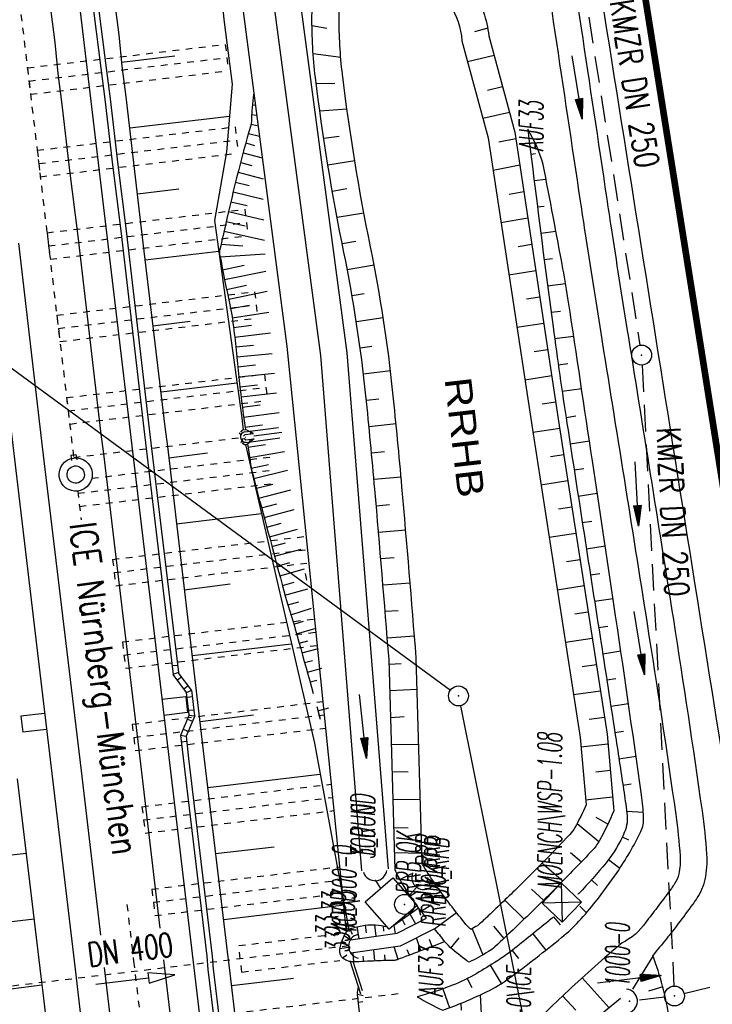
# Model space of a CAD drawing. Extents: x 447693 to 448165, y 439527 to 440695.
# Tile 43 of 88: x 447903 to 447955, y 439860 to 439934. Entities that reach past the tile are written whole.
import ezdxf
from ezdxf.enums import TextEntityAlignment as Align

# ---------------------------------------------------------------- set-up
doc = ezdxf.new("R2010")
doc.units = 0
doc.header["$LTSCALE"] = 2
doc.header["$MEASUREMENT"] = 0
for name, pattern in [('ACAD_ISO03W100', [0.5, 0.25, -0.25]), ('ACAD_ISO05W100', [0.5, 0.25, -0.25]), ('ACAD_ISO10W100W', [0.5, 0.25, -0.25]), ('AUSGEZOGEN', [0]), ('GESTRICH-X2', [1.5, 1, -0.5]), ('PUNKTX2', [0.5, 0.25, -0.25]), ('STRICHLINIEX2', [0.5, 0.25, -0.25])]:
    doc.linetypes.add(name, pattern=pattern)
doc.layers.get('0').update_dxf_attribs({"linetype": 'AUSGEZOGEN'})
for name, color, linetype in [('209-GRENZL-BAB', 7, 'AUSGEZOGEN'), ('209-GRENZP-BAB', 7, 'AUSGEZOGEN'), ('ANMERKUNG', 7, 'CONTINUOUS'), ('BOESCHG', 250, 'AUSGEZOGEN'), ('BW-SCHRIFT', 250, 'AUSGEZOGEN'), ('DB-Bahnachse', 7, 'CONTINUOUS'), ('DB-Durchlässe', 15, 'CONTINUOUS'), ('DB-Gleisachse', 7, 'CONTINUOUS'), ('DB-GRABEN', 15, 'AUSGEZOGEN'), ('DB-HZV-Stützscheiben', 15, 'CONTINUOUS'), ('DB-Ingenieurbauwerke', 15, 'CONTINUOUS'), ('DB-Kabelanlagen', 15, 'CONTINUOUS'), ('DB-Regenrückhaltebecken_605', 15, 'CONTINUOUS'), ('DB-Wege', 15, 'CONTINUOUS'), ('DURCHL', 200, 'GESTRICH-X2'), ('FBRTOP', 250, 'AUSGEZOGEN'), ('GEBAEUDE', 7, 'AUSGEZOGEN'), ('GRABEN', 250, 'AUSGEZOGEN'), ('KANAL', 7, 'GESTRICH-X2'), ('MULDE', 250, 'AUSGEZOGEN'), ('PFEIL', 7, 'CONTINUOUS'), ('PFEILTOP', 200, 'AUSGEZOGEN'), ('SCHRIFT', 7, 'AUSGEZOGEN'), ('SCHSYMBOL', 200, 'AUSGEZOGEN'), ('TEXTO', 4, 'CONTINUOUS')]:
    doc.layers.add(name, color=color, linetype=linetype)
doc.styles.add('ROMANS', font='romans.shx', dxfattribs={"width": 0.8})
doc.styles.add('UNIR-H', font='unir_h.shx', dxfattribs={"width": 0.8})

# ---------------------------------------------------------------- blocks, each defined once
blk = doc.blocks.new('DL')
at = {"color": 0}
blk.add_arc((-0.311, 0.025), 0.91, 282.5363, 77.4637, dxfattribs=at)
blk.add_point((0.597, 0.003), dxfattribs=at)
blk = doc.blocks.new('SCHA-Q')
for p, q in [((-1.5, 1.5), (1.5, -1.5)), ((-1.5, -1.5), (1.5, 1.5)), ((1.5, 1.5), (-1.5, 1.5)), ((-1.5, 1.5), (-1.5, -1.5)), ((1.5, -1.5), (1.5, 1.5)), ((-1.5, -1.5), (1.5, -1.5))]:
    blk.add_line(p, q)
blk.add_point((0, 0))
blk = doc.blocks.new('GST')
at = {"color": 0}
blk.add_circle((0, 0), 0.75, dxfattribs=at)
blk.add_point((0, 0), dxfattribs=at)
blk = doc.blocks.new('10')
blk.add_blockref('GST', (0, 0))
blk = doc.blocks.new('40')
at = {"color": 0}
blk.add_arc((0.025, 0.311), 0.91, 192.5363, 347.4637, dxfattribs=at)
blk.add_point((0, 0), dxfattribs=at)
blk = doc.blocks.new('PFEIL2')
at = {"color": 0}
for p, q in [((0.88, 0.002), (-2.401, -0.012)), ((0.881, -0.271), (0.879, 0.276)), ((0.879, 0.276), (2.429, 0.009)), ((0.911, 0.27), (0.879, 0.265)), ((0.965, 0.261), (0.879, 0.246)), ((1.019, 0.252), (0.879, 0.228)), ((1.073, 0.242), (0.879, 0.209)), ((1.127, 0.233), (0.879, 0.191)), ((1.181, 0.224), (0.879, 0.172)), ((1.235, 0.214), (0.879, 0.154)), ((1.289, 0.205), (0.879, 0.135)), ((1.343, 0.196), (0.879, 0.117)), ((1.397, 0.187), (0.879, 0.098)), ((1.451, 0.177), (0.879, 0.08)), ((1.505, 0.168), (0.879, 0.061)), ((1.559, 0.159), (0.88, 0.043)), ((1.613, 0.149), (0.88, 0.024)), ((1.668, 0.14), (0.88, 0.006)), ((1.722, 0.131), (0.88, -0.013)), ((1.776, 0.121), (0.88, -0.031)), ((1.83, 0.112), (0.88, -0.05)), ((1.884, 0.103), (0.88, -0.068)), ((1.938, 0.094), (0.88, -0.087)), ((1.992, 0.084), (0.88, -0.105)), ((2.046, 0.075), (0.88, -0.124)), ((2.1, 0.066), (0.88, -0.142)), ((2.154, 0.056), (0.88, -0.161)), ((2.208, 0.047), (0.88, -0.179)), ((2.262, 0.038), (0.881, -0.198)), ((2.316, 0.029), (0.881, -0.216)), ((2.37, 0.019), (0.881, -0.235)), ((2.424, 0.01), (0.881, -0.253)), ((2.429, 0.009), (0.881, -0.271))]:
    blk.add_line(p, q, dxfattribs=at)

msp = doc.modelspace()

# ---------------------------------------------------------------- linework, layer by layer
at = {"layer": '209-GRENZL-BAB', "flags": 128}
for points in [[(447878.255, 439925.257), (447935.386, 439883.383)], [(447936.138, 439882.205), (447941.292, 439856.605)]]:
    msp.add_lwpolyline(points, dxfattribs=at)
at = {"layer": 'BOESCHG'}
for p, q in [((447924.957, 439933.407), (447926.065, 439933.219)), ((447938.188, 439933.216), (447937.206, 439932.931)), ((447927.122, 439930.997), (447925.046, 439931.285)), ((447936.672, 439930.706), (447938.667, 439931.175)), ((447926.682, 439929.046), (447925.277, 439929.018)), ((447938.17, 439928.558), (447939.306, 439928.811)), ((447927.594, 439927.108), (447925.546, 439926.96)), ((447937.827, 439926.433), (447939.828, 439926.878)), ((447927.002, 439925.062), (447925.841, 439924.907)), ((447939.021, 439924.65), (447940.302, 439924.918)), ((447941.437, 439923.727), (447941.438, 439923.727)), ((447941.439, 439923.721), (447941.779, 439923.77)), ((447928.178, 439923.22), (447926.154, 439922.908)), ((447938.593, 439922.529), (447940.605, 439922.921)), ((447941.685, 439921.742), (447942.577, 439921.854)), ((447927.593, 439921.106), (447926.488, 439920.929)), ((447939.802, 439920.727), (447940.907, 439920.928)), ((447928.867, 439919.291), (447926.846, 439918.953)), ((447941.935, 439919.758), (447942.446, 439919.822)), ((447939.19, 439918.595), (447941.209, 439918.936)), ((447942.188, 439917.774), (447943.329, 439917.92)), ((447928.249, 439917.16), (447927.227, 439916.988)), ((447940.488, 439916.786), (447941.511, 439916.949)), ((447942.444, 439915.79), (447943.071, 439915.871)), ((447929.639, 439915.361), (447927.617, 439915.03)), ((447939.788, 439914.656), (447941.812, 439914.966)), ((447942.703, 439913.807), (447944.053, 439913.984)), ((447928.891, 439913.212), (447927.975, 439913.072)), ((447941.1, 439912.833), (447942.112, 439912.987)), ((447942.964, 439911.824), (447943.664, 439911.917)), ((447930.324, 439911.402), (447928.298, 439911.103)), ((447940.388, 439910.702), (447942.413, 439911.01)), ((447943.229, 439909.842), (447944.662, 439910.037)), ((447929.471, 439909.254), (447928.585, 439909.133)), ((447941.7, 439908.879), (447942.713, 439909.033)), ((447930.869, 439907.42), (447928.838, 439907.154)), ((447943.504, 439907.861), (447944.231, 439907.964)), ((447940.988, 439906.747), (447943.013, 439907.056)), ((447943.791, 439905.881), (447945.255, 439906.098)), ((447929.981, 439905.287), (447929.054, 439905.177)), ((447942.303, 439904.924), (447943.313, 439905.079)), ((447944.089, 439903.904), (447944.82, 439904.016)), ((447931.29, 439903.416), (447929.253, 439903.197)), ((447941.589, 439902.791), (447943.613, 439903.102)), ((447944.395, 439901.927), (447945.849, 439902.153)), ((447930.417, 439901.311), (447929.444, 439901.211)), ((447942.91, 439900.971), (447943.92, 439901.126)), ((447944.702, 439899.951), (447945.424, 439900.063)), ((447931.665, 439899.419), (447929.626, 439899.228)), ((447942.202, 439898.838), (447944.226, 439899.15)), ((447945.008, 439897.975), (447946.443, 439898.197)), ((447930.795, 439897.329), (447929.8, 439897.239)), ((447943.52, 439897.018), (447944.533, 439897.174)), ((447945.315, 439895.998), (447946.027, 439896.109)), ((447932.013, 439895.425), (447929.972, 439895.252)), ((447942.815, 439894.884), (447944.839, 439895.198)), ((447945.622, 439894.022), (447947.036, 439894.242)), ((447931.134, 439893.343), (447930.14, 439893.264)), ((447944.133, 439893.065), (447945.146, 439893.222)), ((447945.929, 439892.046), (447946.631, 439892.155)), ((447932.349, 439891.43), (447930.306, 439891.274)), ((447943.428, 439890.932), (447945.452, 439891.245)), ((447946.236, 439890.069), (447947.628, 439890.286)), ((447931.435, 439889.355), (447930.469, 439889.29)), ((447944.741, 439889.111), (447945.759, 439889.266)), ((447946.543, 439888.093), (447947.233, 439888.2)), ((447932.675, 439887.428), (447930.63, 439887.301)), ((447944.039, 439886.991), (447946.067, 439887.28)), ((447946.851, 439886.117), (447948.215, 439886.329)), ((447931.681, 439885.362), (447930.769, 439885.316)), ((447945.315, 439885.153), (447946.373, 439885.303)), ((447947.157, 439884.141), (447947.831, 439884.245)), ((447932.873, 439883.418), (447930.827, 439883.318)), ((447944.651, 439883.044), (447946.681, 439883.32)), ((447947.463, 439882.164), (447948.791, 439882.37)), ((447931.892, 439881.368), (447930.886, 439881.304)), ((447945.842, 439881.188), (447946.989, 439881.336)), ((447947.769, 439880.188), (447948.422, 439880.288)), ((447932.994, 439879.282), (447930.945, 439879.27)), ((447945.215, 439879.096), (447947.249, 439879.345)), ((447948.072, 439878.211), (447949.358, 439878.406)), ((447932.206, 439877.207), (447931.005, 439877.215)), ((447946.331, 439877.218), (447947.425, 439877.345)), ((447948.371, 439876.233), (447949.004, 439876.328)), ((447945.565, 439875.115), (447947.6, 439875.352)), ((447933.115, 439875.116), (447931.066, 439875.133)), ((447948.658, 439874.254), (447949.906, 439874.189)), ((447944.924, 439873.34), (447946.565, 439871.979)), ((447947.246, 439873.296), (447946.347, 439873.788)), ((447932.212, 439872.984), (447931.128, 439873.017)), ((447948.322, 439872.321), (447948.8, 439872.095)), ((447931.182, 439871.163), (447933.233, 439871.095)), ((447944.432, 439871.147), (447945.253, 439870.46)), ((447942.287, 439870.346), (447943.842, 439869.009)), ((447947.288, 439870.614), (447948.143, 439869.966)), ((447931.577, 439869.129), (447932.464, 439869.574)), ((447933.775, 439868.788), (447934.091, 439868.987)), ((447945.999, 439869.085), (447946.463, 439868.666)), ((447932.359, 439867.893), (447932.914, 439868.243)), ((447941.483, 439868.4), (447942.404, 439867.565)), ((447933.176, 439866.739), (447933.938, 439867.202)), ((447939.475, 439867.571), (447940.934, 439866.134)), ((447932.328, 439866.533), (447932.742, 439865.775)), ((447932.985, 439866.999), (447933.121, 439866.429)), ((447934.194, 439865.406), (447935.841, 439866.625)), ((447945.131, 439867.11), (447945.623, 439866.605)), ((447931.74, 439866.116), (447931.944, 439865.719)), ((447943.133, 439866.299), (447943.645, 439865.698)), ((447927.819, 439865.4), (447927.981, 439865.017)), ((447928.337, 439865.558), (447928.492, 439864.671)), ((447928.97, 439865.677), (447929.043, 439865.113)), ((447929.677, 439865.708), (447929.774, 439864.853)), ((447930.307, 439865.624), (447930.345, 439865.242)), ((447931.113, 439865.663), (447931.212, 439865.058)), ((447937.008, 439865.406), (447937.826, 439863.445)), ((447938.617, 439865.614), (447939.415, 439864.691)), ((447941.588, 439865.029), (447942.576, 439863.806)), ((447927.201, 439864.445), (447927.474, 439864.368)), ((447927.391, 439864.9), (447927.852, 439864.581)), ((447933.155, 439863.756), (447932.825, 439864.722)), ((447934.02, 439864.082), (447933.798, 439864.596)), ((447935.424, 439863.962), (447936.035, 439864.733)), ((447927.065, 439863.921), (447927.717, 439864.016)), ((447928.106, 439862.91), (447928.048, 439863.607)), ((447929.69, 439862.988), (447929.617, 439863.827)), ((447931.438, 439863.11), (447931.136, 439864.041)), ((447932.29, 439863.429), (447932.137, 439863.835)), ((447940.024, 439863.783), (447940.5, 439863.174)), ((447927.262, 439863.223), (447927.574, 439863.458)), ((447928.861, 439862.946), (447928.806, 439863.359)), ((447930.473, 439863.018), (447930.439, 439863.439)), ((447946.792, 439863.041), (447946.792, 439863.041)), ((447950.637, 439863.357), (447949.104, 439860.859)), ((447938.37, 439862.662), (447939.209, 439861.28)), ((447936.642, 439861.655), (447936.988, 439860.978)), ((447945.3, 439861.709), (447947.346, 439859.454)), ((447934.799, 439860.882), (447935.302, 439859.458)), ((447951.374, 439861.04), (447950.31, 439860.711)), ((447943.83, 439860.353), (447944.831, 439859.285))]:
    msp.add_line(p, q, dxfattribs=at)
at = {"layer": 'BOESCHG', "flags": 128}
for points in [[(447905.838, 440067.443), (447906.622, 440054.007), (447906.93, 440050.069), (447909.962, 440013.779), (447917.408, 439952.619), (447923.056, 439909.239), (447927.537, 439865.143)], [(447931.17, 439865.712), (447932.985, 439866.999)]]:
    msp.add_lwpolyline(points, dxfattribs=at)
at = {"layer": 'BOESCHG'}
for points in [[(447933.578, 439866.201, -0.004911), (447932.985, 439866.999, -0.018723), (447931.759, 439868.821, -0.035516), (447931.22, 439869.847), (447930.758, 439885.692, 0.002168), (447929.69, 439898.502, 0.003942), (447929.017, 439905.539, 0.024553), (447927.36, 439916.33, -0.02009), (447925.218, 439929.496, -0.032148), (447924.956, 439934.11, -0.058904), (447925.271, 439936.618, -0.193744), (447926.322, 439938.072, -0.099257), (447929.506, 439939.288, -0.092787), (447931.942, 439939.244, -0.073127), (447934.837, 439938.189, -0.131085), (447937.095, 439936.06, -0.111885), (447938.272, 439932.638)], [(447936.934, 439865.364, -0.001839), (447936.842, 439865.442, -0.045397), (447936.555, 439865.735, -0.006382), (447935.505, 439867.055, -0.007406), (447934.64, 439868.205, -0.018723), (447933.5, 439869.9, -0.020377), (447933.255, 439870.334), (447932.804, 439885.803, 0.002176), (447931.731, 439898.681, 0.003942), (447931.054, 439905.75, 0.024553), (447929.367, 439916.739, -0.02009), (447927.251, 439929.743, -0.032148), (447927.004, 439934.094, -0.058904), (447927.259, 439936.126, -0.193744), (447927.414, 439936.34, -0.099257), (447929.846, 439937.268, -0.092787), (447931.528, 439937.238, -0.073127), (447933.864, 439936.387, -0.131085), (447935.353, 439934.982, -0.117993), (447936.25, 439932.269)], [(447941.207, 439925.601, 0.002611), (447943.111, 439910.723, 0.005334), (447944.159, 439903.458, 0.000108), (447946.733, 439886.88, -0.000267), (447947.773, 439880.165, -0.001195), (447948.422, 439875.896, -0.002868), (447948.678, 439874.114, -0.13457), (447948.493, 439872.701, -0.070159), (447947.11, 439870.385, -0.025372), (447945.049, 439868.078, -0.000979), (447944.965, 439867.993, -0.00592)], [(447934.805, 439859.275, 0.026514), (447938.088, 439860.655, 0.046289), (447939.837, 439861.711, 0.012248), (447943.756, 439864.755, 0.034061), (447945.059, 439865.976, 0.021594), (447946.317, 439867.45, 0.015362), (447947.928, 439869.647, 0.038367), (447949.717, 439872.733, 0.12657), (447949.931, 439873.809, 0.020895), (447949.768, 439875.484, 0.002421), (447947.692, 439889.857, 0.000207), (447946.075, 439900.647, 0.000187), (447944.278, 439912.579, 0.008155), (447943.854, 439915.107, 0.002622), (447942.366, 439922.939)], [(447945.599, 439874.73, -0.021484), (447944.755, 439873.027, -0.063981), (447944.377, 439872.51, -0.004533), (447942.353, 439870.413, -0.005088), (447940.513, 439868.579, -0.003155), (447938.23, 439866.377, -0.009856), (447937.481, 439865.692, -0.045799), (447937.41, 439865.64, -0.007312), (447936.934, 439865.364)], [(447947.694, 439874.289, -0.025349), (447946.61, 439872.059, -0.064936), (447946.036, 439871.276, -0.003582), (447943.658, 439868.821, -0.005078), (447941.95, 439867.119, -0.003165), (447940.299, 439865.527, -0.003369), (447938.728, 439864.051, -0.052302), (447938.25, 439863.693, -0.018698), (447936.789, 439862.892)], [(447927.581, 439863.01, -0.069702), (447927.306, 439863.183, -0.243449), (447927.05, 439863.795, -0.025671), (447927.074, 439863.976, -0.020219), (447927.126, 439864.202, -0.051736), (447927.413, 439864.946, -0.089097), (447927.695, 439865.316, -0.117335), (447927.951, 439865.459, -0.032657), (447928.97, 439865.677, -0.055889), (447929.747, 439865.703, -0.049185), (447930.617, 439865.548)], [(447943.138, 439866.302, -0.004039), (447942.757, 439865.983, -0.00592), (447940.059, 439863.81, -0.018051), (447939.141, 439863.14, -0.011432), (447938.868, 439862.964, -0.002113), (447937.362, 439862.053, -0.041617), (447935.532, 439861.154, -0.030511), (447932.887, 439860.299)], [(447936.789, 439862.892, -0.021955), (447935.516, 439863.881, -0.045397), (447934.969, 439864.439, -0.004544), (447934.194, 439865.406, -0.002495)], [(447934.969, 439864.439, 0.000223), (447933.493, 439863.883, 0.000274), (447932.29, 439863.429, 0.000518), (447931.361, 439863.076, -0.007863), (447931.299, 439863.054, -0.079812), (447931.176, 439863.032, 0.007316), (447929.818, 439862.994, 0.003288), (447928.898, 439862.948, -0.003817), (447928.106, 439862.91, -0.115508), (447927.581, 439863.01, -0.243449)], [(447948.304, 439864.35, 0.01044), (447944.254, 439860.747, 0.011285), (447940.655, 439857.254, 0.001059), (447939.477, 439856.053, 0.008065), (447939.325, 439855.892, 0.127775), (447938.884, 439855.06, 0.097741), (447938.838, 439853.839, 0.086997), (447939.079, 439853.136, 0.066777), (447939.653, 439852.361, 0.087018), (447940.733, 439851.579, 0.152862), (447941.496, 439851.464, 0.047269), (447941.722, 439851.521, 0.006854), (447943.228, 439852.082, 0.046454), (447947.102, 439854.016, 0.044173), (447950.743, 439856.75)]]:
    msp.add_lwpolyline(points, format="xyb", dxfattribs=at)
for points in [[(447938.272, 439932.638), (447940.23, 439925.389), (447943.582, 439903.306), (447947.186, 439880.063), (447947.694, 439874.289)], [(447936.25, 439932.269), (447938.223, 439924.967), (447941.557, 439902.995), (447945.152, 439879.816), (447945.599, 439874.73)]]:
    msp.add_lwpolyline(points, dxfattribs=at)
for centre, radius, start, end in [((447932.594, 439920.269), 10.13, 15.2837, 31.761), ((447928.906, 439855.169), 23.222, 8.8081, 20.76114), ((447942.13, 439875.303), 17.623, 238.36598, 245.43944)]:
    msp.add_arc(centre, radius, start, end, dxfattribs=at)
msp.add_point((447934.582, 439864.922), dxfattribs=at)
at = {"layer": 'DB-Bahnachse', "linetype": 'ACAD_ISO10W100W'}
for p, q in [((447902.099, 439942.185), (447907.018, 439900.849)), ((447907.313, 439898.367), (447907.57, 439896.204)), ((447911.018, 439867.226), (447911.525, 439862.972)), ((447911.525, 439862.972), (447913.458, 439846.725))]:
    msp.add_line(p, q, dxfattribs=at)
at = {"layer": 'DB-Bahnachse', "linetype": 'Continuous'}
for major_axis, start_param, end_param in [((1.239, 0.168), -1.570437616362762, 4.712747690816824), ((0.46, 0.46), 4.061899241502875, 10.34508454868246)]:
    msp.add_ellipse((447907.165, 439899.608), major_axis=major_axis, ratio=1, start_param=start_param, end_param=end_param, dxfattribs=at)
at = {"layer": 'DB-Durchlässe', "linetype": 'STRICHLINIEX2'}
msp.add_line((447927.716, 439864.12), (447899.538, 439860.753), dxfattribs=at)
at = {"layer": 'DB-Durchlässe', "linetype": 'Continuous'}
for p, q in [((447912.596, 439862.106), (447912.642, 439861.709)), ((447914.629, 439861.943), (447912.596, 439862.106)), ((447908.67, 439861.24), (447912.642, 439861.709)), ((447912.642, 439861.709), (447912.689, 439861.312)), ((447912.689, 439861.312), (447914.629, 439861.943))]:
    msp.add_line(p, q, dxfattribs=at)
at = {"layer": 'DB-Gleisachse', "linetype": 'Continuous'}
for p, q in [((447905.291, 439934.475), (447905.585, 439932.143)), ((447905.585, 439932.143), (447905.83, 439929.805)), ((447905.83, 439929.805), (447906.124, 439927.474)), ((447906.124, 439927.474), (447906.701, 439922.507)), ((447906.701, 439922.507), (447907.328, 439917.546)), ((447902.857, 439917.032), (447904.588, 439902.132)), ((447907.328, 439917.546), (447909.059, 439902.646)), ((447904.588, 439902.132), (447904.776, 439900.643)), ((447909.059, 439902.646), (447909.247, 439901.158)), ((447904.776, 439900.643), (447907.572, 439877.31)), ((447909.247, 439901.158), (447912.043, 439877.824)), ((447912.043, 439877.824), (447913.499, 439865.458)), ((447907.572, 439877.31), (447909.031, 439864.922)), ((447913.78, 439863.073), (447914.82, 439854.236)), ((447909.316, 439862.502), (447910.35, 439853.722))]:
    msp.add_line(p, q, dxfattribs=at)
at = {"layer": 'DB-GRABEN', "linetype": 'Continuous'}
for p, q in [((447918.101, 439935.992), (447918.346, 439933.654)), ((447910.109, 439935.033), (447910.403, 439932.701)), ((447918.346, 439933.654), (447918.641, 439931.323)), ((447910.403, 439932.701), (447910.648, 439930.363)), ((447910.61, 439930.661), (447914.635, 439931.119)), ((447918.641, 439931.323), (447918.935, 439928.991)), ((447910.648, 439930.363), (447910.942, 439928.032)), ((447918.935, 439928.991), (447918.52, 439923.899)), ((447910.942, 439928.032), (447911.519, 439923.065)), ((447911.237, 439925.7), (447918.734, 439926.597)), ((447918.52, 439923.899), (447917.609, 439918.744)), ((447911.519, 439923.065), (447912.096, 439918.098)), ((447911.814, 439920.734), (447914.939, 439921.128)), ((447917.609, 439918.744), (447919.687, 439903.887)), ((447912.096, 439918.098), (447913.877, 439903.204)), ((447912.391, 439915.767), (447917.953, 439916.419)), ((447912.968, 439910.8), (447915.795, 439911.157)), ((447913.594, 439905.839), (447919.305, 439906.51)), ((447919.687, 439903.887), (447919.772, 439902.974)), ((447913.877, 439903.204), (447914.065, 439901.716)), ((447914.065, 439901.716), (447916.811, 439878.376)), ((447919.947, 439901.867), (447925.151, 439879.379)), ((447914.171, 439900.872), (447917.098, 439901.242)), ((447914.748, 439895.906), (447921.154, 439896.664)), ((447915.325, 439890.939), (447918.798, 439891.377)), ((447915.952, 439885.978), (447923.399, 439886.868)), ((447916.529, 439881.011), (447920.547, 439881.519)), ((447925.151, 439879.379), (447927.763, 439865.208)), ((447916.811, 439878.376), (447918.592, 439863.482)), ((447917.106, 439876.044), (447925.545, 439877.06)), ((447902.76, 439876.702), (447904.541, 439861.808)), ((447903.419, 439871.09), (447901.286, 439870.821)), ((447917.683, 439871.078), (447922.104, 439871.586)), ((447918.309, 439866.117), (447927.393, 439867.214)), ((447904.045, 439866.13), (447899.209, 439865.57)), ((447918.592, 439863.482), (447918.717, 439862.49)), ((447918.717, 439862.49), (447919.638, 439854.794)), ((447904.541, 439861.808), (447904.666, 439860.816)), ((447918.886, 439861.15), (447923.555, 439861.69)), ((447904.622, 439861.163), (447902.291, 439860.868)), ((447904.666, 439860.816), (447905.587, 439853.12))]:
    msp.add_line(p, q, dxfattribs=at)
at = {"layer": 'DB-HZV-Stützscheiben', "linetype": 'PUNKTX2'}
for p, q in [((447903.53, 439930.223), (447918.425, 439931.994)), ((447918.425, 439931.994), (447918.661, 439930.008)), ((447903.53, 439930.223), (447903.766, 439928.237)), ((447903.766, 439928.237), (447918.661, 439930.008)), ((447904.268, 439924.017), (447919.163, 439925.787)), ((447919.163, 439925.787), (447919.399, 439923.801)), ((447904.268, 439924.017), (447904.504, 439922.031)), ((447904.504, 439922.031), (447919.399, 439923.801)), ((447905.006, 439917.811), (447919.901, 439919.581)), ((447919.901, 439919.581), (447920.137, 439917.595)), ((447905.006, 439917.811), (447905.242, 439915.825)), ((447905.242, 439915.825), (447920.137, 439917.595)), ((447905.743, 439911.604), (447920.639, 439913.375)), ((447920.639, 439913.375), (447920.875, 439911.389)), ((447905.743, 439911.604), (447905.979, 439909.618)), ((447905.979, 439909.618), (447920.875, 439911.389)), ((447906.481, 439905.398), (447921.376, 439907.168)), ((447921.376, 439907.168), (447921.612, 439905.182)), ((447906.481, 439905.398), (447906.717, 439903.412)), ((447906.717, 439903.412), (447921.612, 439905.182)), ((447908.384, 439899.33), (447922.114, 439900.962)), ((447907.317, 439898.367), (447907.455, 439897.206)), ((447907.455, 439897.206), (447922.35, 439898.976)), ((447909.943, 439893.221), (447924.508, 439894.953)), ((447909.943, 439893.221), (447910.179, 439891.235)), ((447910.179, 439891.235), (447924.71, 439892.963)), ((447910.68, 439887.015), (447925.14, 439888.734)), ((447910.68, 439887.015), (447910.916, 439885.029)), ((447910.916, 439885.029), (447925.342, 439886.744)), ((447911.418, 439880.809), (447925.772, 439882.515)), ((447911.418, 439880.809), (447911.654, 439878.823)), ((447911.654, 439878.823), (447925.974, 439880.525)), ((447912.156, 439874.602), (447926.404, 439876.296)), ((447912.156, 439874.602), (447912.392, 439872.616)), ((447912.392, 439872.616), (447926.606, 439874.306)), ((447912.893, 439868.396), (447927.036, 439870.077)), ((447912.893, 439868.396), (447913.13, 439866.41)), ((447913.13, 439866.41), (447927.238, 439868.087)), ((447919.442, 439864.139), (447927.084, 439865.048)), ((447919.678, 439862.153), (447919.442, 439864.139)), ((447919.678, 439862.153), (447927.053, 439863.03)), ((447920.032, 439859.174), (447931.948, 439860.591))]:
    msp.add_line(p, q, dxfattribs=at)
at = {"layer": 'DB-HZV-Stützscheiben', "linetype": 'ACAD_ISO05W100'}
for p, q in [((447903.648, 439929.23), (447918.543, 439931.001)), ((447904.386, 439923.024), (447919.281, 439924.794)), ((447905.124, 439916.818), (447920.019, 439918.588)), ((447905.861, 439910.611), (447920.757, 439912.382)), ((447906.599, 439904.405), (447921.494, 439906.175)), ((447907.337, 439898.199), (447922.232, 439899.969)), ((447910.061, 439892.228), (447924.609, 439893.958)), ((447910.798, 439886.022), (447925.241, 439887.739)), ((447911.536, 439879.816), (447925.873, 439881.52)), ((447912.274, 439873.609), (447926.505, 439875.301)), ((447913.011, 439867.403), (447927.137, 439869.082))]:
    msp.add_line(p, q, dxfattribs=at)
at = {"layer": 'DB-Ingenieurbauwerke', "linetype": 'Continuous'}
for p, q in [((447906.518, 439942.711), (447913.173, 439886.784)), ((447897.68, 439941.66), (447904.335, 439885.732)), ((447906.789, 439901.067), (447907.186, 439901.12)), ((447906.789, 439901.067), (447906.842, 439900.67)), ((447907.186, 439901.12), (447907.238, 439900.723)), ((447913.173, 439886.784), (447924.918, 439788.077)), ((447904.335, 439885.732), (447907.114, 439862.373)), ((447915.451, 439882.877), (447913.658, 439882.668)), ((447915.451, 439882.877), (447915.591, 439881.686)), ((447904.822, 439881.614), (447903.034, 439881.405)), ((447903.034, 439881.405), (447903.173, 439880.213)), ((447915.591, 439881.686), (447913.803, 439881.477)), ((447904.961, 439880.422), (447903.173, 439880.213)), ((447907.114, 439862.373), (447916.08, 439787.026))]:
    msp.add_line(p, q, dxfattribs=at)
at = {"layer": 'DB-Ingenieurbauwerke', "linetype": 'ACAD_ISO03W100'}
msp.add_line((447907.012, 439900.895), (447919.953, 439902.431), dxfattribs=at)
at = {"layer": 'DB-Kabelanlagen', "linetype": 'Continuous'}
for p, q in [((447907.636, 439941.37), (447909.054, 439930.213)), ((447908.047, 439941.289), (447909.457, 439930.213)), ((447909.054, 439930.213), (447909.349, 439927.881)), ((447909.457, 439930.213), (447909.752, 439927.882)), ((447909.349, 439927.881), (447909.926, 439922.914)), ((447909.752, 439927.882), (447910.329, 439922.915)), ((447909.926, 439922.914), (447910.552, 439917.954)), ((447910.329, 439922.915), (447910.955, 439917.954)), ((447910.552, 439917.954), (447912.283, 439903.053)), ((447910.955, 439917.954), (447912.686, 439903.054)), ((447912.283, 439903.053), (447912.471, 439901.565)), ((447912.686, 439903.054), (447912.874, 439901.565)), ((447912.471, 439901.565), (447914.51, 439884.55)), ((447912.874, 439901.565), (447914.894, 439884.706)), ((447914.43, 439885.221), (447914.828, 439885.26)), ((447914.888, 439884.715), (447914.503, 439884.56)), ((447915.519, 439883.195), (447914.503, 439884.559)), ((447915.153, 439884.374), (447914.824, 439884.129)), ((447915.907, 439883.36), (447914.888, 439884.715)), ((447915.312, 439883.473), (447915.641, 439883.717)), ((447915.519, 439883.195), (447915.902, 439883.366)), ((447915.716, 439881.511), (447915.52, 439883.195)), ((447915.559, 439882.851), (447915.957, 439882.897)), ((447916.127, 439881.432), (447915.902, 439883.366)), ((447915.717, 439881.514), (447915.06, 439879.962)), ((447916.127, 439881.432), (447915.479, 439879.899)), ((447915.674, 439881.858), (447916.057, 439881.906)), ((447915.71, 439881.499), (447916.127, 439881.432)), ((447915.582, 439881.195), (447915.96, 439881.036)), ((447915.06, 439879.962), (447917.048, 439863.337)), ((447915.068, 439879.979), (447915.479, 439879.899)), ((447915.261, 439880.436), (447915.639, 439880.278)), ((447915.47, 439879.901), (447915.67, 439878.232)), ((447915.518, 439879.501), (447915.122, 439879.462)), ((447915.67, 439878.232), (447917.451, 439863.338)), ((447917.048, 439863.337), (447917.123, 439862.339)), ((447917.451, 439863.338), (447917.526, 439862.339)), ((447917.123, 439862.339), (447918.045, 439854.643)), ((447917.52, 439862.389), (447918.442, 439854.694))]:
    msp.add_line(p, q, dxfattribs=at)
at = {"layer": 'DB-Regenrückhaltebecken_605', "linetype": 'Continuous'}
for p, q in [((447920.532, 439928.005), (447920.479, 439927.503)), ((447920.569, 439928.344), (447920.532, 439928.005)), ((447920.452, 439927.251), (447920.429, 439927)), ((447920.479, 439927.503), (447920.452, 439927.251)), ((447920.473, 439927.445), (447920.688, 439927.426)), ((447920.429, 439927), (447920.401, 439926.497)), ((447920.41, 439926.709), (447920.787, 439926.663)), ((447920.367, 439925.994), (447920.305, 439925.741)), ((447920.364, 439925.981), (447920.829, 439925.898)), ((447920.393, 439926.244), (447920.367, 439925.994)), ((447920.401, 439926.497), (447920.393, 439926.244)), ((447920.154, 439925.241), (447920.086, 439924.99)), ((447920.227, 439925.492), (447920.154, 439925.241)), ((447920.167, 439925.287), (447920.994, 439925.076)), ((447920.305, 439925.741), (447920.227, 439925.492)), ((447919.947, 439924.486), (447919.81, 439923.982)), ((447920.086, 439924.99), (447919.947, 439924.486)), ((447919.97, 439924.569), (447920.621, 439924.39)), ((447919.81, 439923.982), (447919.675, 439923.477)), ((447919.771, 439923.838), (447921.206, 439923.45)), ((447919.542, 439922.97), (447919.411, 439922.463)), ((447919.675, 439923.477), (447919.542, 439922.97)), ((447919.577, 439923.102), (447920.422, 439922.88)), ((447919.411, 439922.463), (447919.283, 439921.955)), ((447919.387, 439922.366), (447921.27, 439921.883)), ((447919.156, 439921.446), (447919.032, 439920.937)), ((447919.283, 439921.955), (447919.156, 439921.446)), ((447919.2, 439921.625), (447920.239, 439921.369)), ((447919.032, 439920.937), (447918.909, 439920.426)), ((447919.019, 439920.885), (447921.291, 439920.34)), ((447918.789, 439919.914), (447918.671, 439919.402)), ((447918.909, 439920.426), (447918.789, 439919.914)), ((447918.843, 439920.145), (447920.075, 439919.856)), ((447918.671, 439919.402), (447918.555, 439918.889)), ((447918.672, 439919.406), (447921.327, 439918.79)), ((447918.436, 439918.375), (447918.317, 439917.86)), ((447918.555, 439918.889), (447918.436, 439918.375)), ((447918.504, 439918.666), (447919.928, 439918.34)), ((447918.317, 439917.86), (447918.258, 439917.602)), ((447918.332, 439917.921), (447921.38, 439917.242)), ((447918.146, 439917.085), (447918.086, 439916.827)), ((447918.114, 439916.943), (447919.758, 439916.827)), ((447918.2, 439917.344), (447918.146, 439917.085)), ((447918.258, 439917.602), (447918.2, 439917.344)), ((447918.003, 439916.482), (447917.988, 439916.31)), ((447917.988, 439916.31), (447918.004, 439916.14)), ((447918.04, 439916.655), (447918.003, 439916.482)), ((447918.004, 439916.14), (447918.04, 439915.971)), ((447918.035, 439915.995), (447921.424, 439916.227)), ((447918.086, 439916.827), (447918.04, 439916.655)), ((447918.04, 439915.971), (447918.083, 439915.801)), ((447918.083, 439915.801), (447918.135, 439915.547)), ((447918.135, 439915.547), (447918.18, 439915.293)), ((447918.18, 439915.293), (447918.228, 439915.04)), ((447918.228, 439915.04), (447918.279, 439914.786)), ((447918.23, 439915.029), (447919.84, 439915.361)), ((447918.279, 439914.786), (447918.38, 439914.279)), ((447918.376, 439914.298), (447921.491, 439914.921)), ((447918.38, 439914.279), (447918.482, 439913.773)), ((447918.482, 439913.773), (447918.587, 439913.268)), ((447918.529, 439913.548), (447920.032, 439913.858)), ((447918.587, 439913.268), (447918.694, 439912.763)), ((447918.685, 439912.803), (447921.583, 439913.413)), ((447918.694, 439912.763), (447918.802, 439912.258)), ((447918.802, 439912.258), (447918.857, 439912.007)), ((447918.836, 439912.106), (447920.237, 439912.358)), ((447918.857, 439912.007), (447918.905, 439911.754)), ((447918.905, 439911.754), (447918.94, 439911.501)), ((447918.951, 439911.399), (447921.697, 439911.824)), ((447918.94, 439911.501), (447918.969, 439911.247)), ((447918.969, 439911.247), (447919.001, 439910.994)), ((447919.001, 439910.994), (447919.036, 439910.741)), ((447919.036, 439910.741), (447919.07, 439910.488)), ((447919.043, 439910.684), (447920.401, 439910.86)), ((447919.07, 439910.488), (447919.105, 439910.235)), ((447919.105, 439910.235), (447919.142, 439909.982)), ((447919.146, 439909.949), (447921.825, 439910.27)), ((447919.142, 439909.982), (447919.176, 439909.729)), ((447919.176, 439909.729), (447919.203, 439909.476)), ((447919.203, 439909.476), (447919.225, 439909.222)), ((447919.225, 439909.218), (447920.56, 439909.359)), ((447919.225, 439909.222), (447919.27, 439908.714)), ((447919.27, 439908.714), (447919.318, 439908.206)), ((447919.292, 439908.482), (447921.969, 439908.732)), ((447919.318, 439908.206), (447919.367, 439907.698)), ((447919.365, 439907.721), (447920.704, 439907.856)), ((447919.367, 439907.698), (447919.419, 439907.191)), ((447919.443, 439906.963), (447922.123, 439907.246)), ((447919.419, 439907.191), (447919.473, 439906.684)), ((447919.473, 439906.684), (447919.53, 439906.177)), ((447919.527, 439906.203), (447920.866, 439906.354)), ((447919.53, 439906.177), (447919.589, 439905.671)), ((447919.616, 439905.447), (447922.293, 439905.762)), ((447919.589, 439905.671), (447919.65, 439905.164)), ((447919.65, 439905.164), (447919.713, 439904.658)), ((447919.709, 439904.688), (447921.046, 439904.855)), ((447919.713, 439904.658), (447919.778, 439904.152)), ((447919.807, 439903.933), (447922.478, 439904.279)), ((447919.778, 439904.152), (447919.846, 439903.647)), ((447919.846, 439903.647), (447919.916, 439903.142)), ((447919.846, 439903.647), (447919.916, 439903.142)), ((447919.604, 439902.802), (447919.749, 439902.972)), ((447919.749, 439902.972), (447919.949, 439902.994)), ((447919.91, 439902.828), (447922.427, 439903.15)), ((447919.911, 439903.175), (447921.243, 439903.357)), ((447919.916, 439903.142), (447919.949, 439902.994)), ((447919.916, 439903.142), (447919.949, 439902.995)), ((447920.564, 439902.699), (447919.949, 439902.994)), ((447920.354, 439902.671), (447920.317, 439902.817)), ((447920.585, 439902.521), (447922.677, 439902.801)), ((447919.612, 439902.598), (447919.48, 439902.724)), ((447919.614, 439902.014), (447919.769, 439902.342)), ((447919.81, 439902.49), (447919.93, 439902.629)), ((447919.828, 439902.341), (447919.977, 439902.232)), ((447919.93, 439902.629), (447920.565, 439902.692)), ((447919.977, 439902.232), (447920.611, 439902.302)), ((447919.999, 439902.033), (447922.536, 439902.377)), ((447920.611, 439902.302), (447920.1, 439901.884)), ((447920.28, 439902.031), (447920.294, 439902.267)), ((447919.698, 439901.99), (447919.877, 439901.859)), ((447919.877, 439901.859), (447920.101, 439901.884)), ((447920.1, 439901.884), (447920.139, 439901.628)), ((447920.101, 439901.884), (447920.139, 439901.628)), ((447920.135, 439901.659), (447921.459, 439901.863)), ((447920.139, 439901.628), (447920.218, 439901.125)), ((447920.257, 439900.885), (447922.889, 439901.347)), ((447920.218, 439901.125), (447920.3, 439900.621)), ((447920.3, 439900.621), (447920.339, 439900.369)), ((447920.339, 439900.369), (447920.383, 439900.118)), ((447920.383, 439900.118), (447920.438, 439899.869)), ((447920.388, 439900.096), (447921.692, 439900.37)), ((447920.438, 439899.869), (447920.5, 439899.62)), ((447920.575, 439899.322), (447923.109, 439899.938)), ((447920.5, 439899.62), (447920.626, 439899.125)), ((447920.626, 439899.125), (447920.754, 439898.629)), ((447920.754, 439898.629), (447920.883, 439898.135)), ((447920.769, 439898.57), (447921.998, 439898.89)), ((447920.964, 439897.833), (447923.353, 439898.469)), ((447920.883, 439898.135), (447921.015, 439897.641)), ((447921.015, 439897.641), (447921.023, 439897.609)), ((447921.023, 439897.609), (447921.145, 439897.155)), ((447921.145, 439897.155), (447921.275, 439896.67)), ((447921.16, 439897.101), (447922.321, 439897.413)), ((447921.356, 439896.369), (447923.612, 439896.981)), ((447921.275, 439896.67), (447921.406, 439896.186)), ((447921.406, 439896.186), (447921.536, 439895.701)), ((447921.536, 439895.701), (447921.666, 439895.216)), ((447921.552, 439895.639), (447922.647, 439895.937)), ((447921.748, 439894.91), (447923.872, 439895.487)), ((447921.666, 439895.216), (447921.796, 439894.731)), ((447921.796, 439894.731), (447921.927, 439894.246)), ((447921.927, 439894.246), (447922.057, 439893.761)), ((447921.944, 439894.181), (447922.973, 439894.46)), ((447922.14, 439893.451), (447924.133, 439893.993)), ((447922.057, 439893.761), (447922.187, 439893.277)), ((447922.187, 439893.277), (447922.317, 439892.792)), ((447922.317, 439892.792), (447922.447, 439892.307)), ((447922.336, 439892.722), (447923.3, 439892.984)), ((447922.532, 439891.993), (447924.394, 439892.499)), ((447922.447, 439892.307), (447922.578, 439891.822)), ((447922.578, 439891.822), (447922.708, 439891.337)), ((447924.455, 439892.15), (447924.541, 439891.657)), ((447922.708, 439891.337), (447922.838, 439890.852)), ((447922.728, 439891.264), (447923.626, 439891.508)), ((447922.925, 439890.526), (447924.653, 439891.013)), ((447922.838, 439890.852), (447922.968, 439890.368)), ((447922.968, 439890.368), (447923.106, 439889.884)), ((447923.106, 439889.884), (447923.18, 439889.643)), ((447923.135, 439889.788), (447923.959, 439890.032)), ((447923.18, 439889.643), (447923.256, 439889.403)), ((447923.363, 439889.056), (447924.911, 439889.537)), ((447923.256, 439889.403), (447923.405, 439888.921)), ((447923.405, 439888.921), (447923.554, 439888.44)), ((447923.554, 439888.44), (447923.629, 439888.199)), ((447923.585, 439888.34), (447924.314, 439888.561)), ((447923.629, 439888.199), (447923.701, 439887.958)), ((447923.701, 439887.958), (447923.77, 439887.716)), ((447923.796, 439887.625), (447925.175, 439888.025)), ((447923.77, 439887.716), (447923.837, 439887.474)), ((447923.837, 439887.474), (447923.973, 439886.99)), ((447923.973, 439886.99), (447924.109, 439886.506)), ((447923.997, 439886.905), (447924.652, 439887.087)), ((447924.109, 439886.506), (447924.245, 439886.022)), ((447924.201, 439886.178), (447925.437, 439886.522)), ((447924.245, 439886.022), (447924.381, 439885.539)), ((447924.381, 439885.539), (447924.517, 439885.055)), ((447924.406, 439885.451), (447924.987, 439885.613)), ((447924.517, 439885.055), (447924.653, 439884.571)), ((447924.61, 439884.724), (447925.698, 439885.027)), ((447924.653, 439884.571), (447924.786, 439884.087)), ((447924.786, 439884.087), (447924.918, 439883.602)), ((447924.811, 439883.996), (447925.32, 439884.138)), ((447924.918, 439883.602), (447925.051, 439883.118)), ((447925.315, 439882.149), (447925.448, 439881.664)), ((447925.408, 439881.811), (447926.22, 439882.037)), ((447925.448, 439881.664), (447925.58, 439881.18)), ((447928.643, 439860.48), (447927.838, 439863.005)), ((447928.773, 439860.731), (447928.09, 439862.875)), ((447928.813, 439860.365), (447928.378, 439860.45)), ((447928.854, 439856.477), (447928.378, 439860.45)), ((447928.786, 439859.917), (447928.448, 439859.864))]:
    msp.add_line(p, q, dxfattribs=at)
for centre, major_axis, start_param, end_param in [((447919.97, 439902.433), (0.283, 0.283), 0.935474, 3.998657), ((447929.617, 439860.577), (0.881, 0.881), 1.970652, 2.458428)]:
    msp.add_ellipse(centre, major_axis=major_axis, ratio=1, start_param=start_param, end_param=end_param, dxfattribs=at)
at = {"layer": 'DB-Wege', "linetype": 'ACAD_ISO05W100'}
msp.add_line((447936.161, 439859.795), (447938.399, 439808.792), dxfattribs=at)
at = {"layer": 'DB-Wege', "linetype": 'Continuous'}
msp.add_line((447937.634, 439860.439), (447939.898, 439808.858), dxfattribs=at)
at = {"layer": 'DURCHL'}
for p, q in [((447952.969, 439860.531), (448001.5, 439872.406)), ((447929.743, 439869.033), (447930.108, 439868.433)), ((447932.276, 439867.909), (447932.843, 439868.548)), ((447949.625, 439860.063), (447951.5, 439860.281))]:
    msp.add_line(p, q, dxfattribs=at)
at = {"layer": 'FBRTOP'}
for points in [[(447863.757, 440675.122, 0.000001), (447863.91, 440674.157, -0.000001), (447871.768, 440624.779), (447883.554, 440550.71, -0.000005), (447893.375, 440488.987, 0.000006), (447903.196, 440427.263, 0.000001), (447911.053, 440377.884, -0.000001), (447918.911, 440328.506), (447930.697, 440254.437, -0.000002), (447938.554, 440205.059, 0.000002), (447946.411, 440155.68), (447958.197, 440081.611), (447966.054, 440032.233, 0.000001), (447971.947, 439995.199, -0.000001), (447977.84, 439958.164, -0.000005), (447983.732, 439921.13, 0.000005), (447989.625, 439884.096, 0.000004), (447997.482, 439834.718, -0.000003), (448005.34, 439785.34, 0), (448016.799, 439713.325, -0.000001), (448024.983, 439661.892, -0.000001), (448032.84, 439612.513, 0.000002), (448040.697, 439563.134), (448042.115, 439554.224, -0.000002)], [(447926.482, 440062.971), (447932.229, 440026.851, 0.000001), (447938.122, 439989.817), (447944.015, 439952.782, -0.000005), (447949.908, 439915.748, 0.000005), (447955.8, 439878.714, 0.000004), (447963.658, 439829.336, -0.000003), (447971.515, 439779.957), (447982.975, 439707.942), (447991.158, 439656.51, -0.000001), (447999.015, 439607.131, 0.000002), (448006.872, 439557.752), (448008.29, 439548.841, -0.000002)]]:
    msp.add_lwpolyline(points, format="xyb", dxfattribs=at)
at = {"layer": 'FBRTOP', "const_width": 0.5}
msp.add_lwpolyline([(447833.142, 440670.251), (447841.153, 440619.907), (447852.939, 440545.839), (447872.581, 440422.392), (447888.296, 440323.634), (447900.082, 440249.566), (447915.796, 440150.809), (447927.582, 440076.74), (447935.439, 440027.362), (447947.225, 439953.293), (447959.01, 439879.225), (447974.725, 439780.468), (447994.368, 439657.021), (448010.082, 439558.263), (448011.5, 439549.352)], dxfattribs=at)
for points in [[(447874.057, 440515.262, 0.001447), (447878.561, 440486.63, 0.000006), (447888.382, 440424.906, 0.000001), (447896.24, 440375.527, -0.000001), (447904.097, 440326.148), (447915.883, 440252.08, -0.000002), (447923.74, 440202.702, 0.000002), (447931.597, 440153.323), (447943.383, 440079.254), (447951.24, 440029.876, 0.000001), (447957.133, 439992.842, -0.000001), (447963.026, 439955.807, -0.000005), (447968.919, 439918.773, 0.000005), (447974.811, 439881.739, 0.000004), (447982.669, 439832.361, -0.000003), (447990.526, 439782.982, 0), (448001.985, 439710.967, -0.000001), (448010.169, 439659.535, -0.000001), (448018.026, 439610.156, 0.000002), (448025.883, 439560.777), (448027.301, 439551.866, -0.000002)], [(447869.981, 440514.593, -0.002287), (447874.611, 440486.001, 0.000006), (447884.432, 440424.278, 0.000001), (447892.289, 440374.899, -0.000001), (447900.147, 440325.52), (447911.933, 440251.452, -0.000002), (447919.79, 440202.073, 0.000002), (447927.647, 440152.695), (447939.433, 440078.626), (447947.29, 440029.248, 0.000001), (447953.183, 439992.213, -0.000001), (447959.076, 439955.179, -0.000005), (447964.968, 439918.145, 0.000005), (447970.861, 439881.111, 0.000004), (447978.718, 439831.732, -0.000003), (447986.576, 439782.354, 0), (447998.035, 439710.339, -0.000001), (448006.219, 439658.907, -0.000001), (448014.076, 439609.528, 0.000002), (448021.933, 439560.149), (448023.351, 439551.238, -0.000002)]]:
    msp.add_lwpolyline(points, format="xyb", dxfattribs=at)
at = {"layer": 'GEBAEUDE', "flags": 128}
msp.add_lwpolyline([(447932.869, 439867.157), (447930.771, 439865.372), (447928.964, 439867.44), (447931.051, 439869.251), (447932.869, 439867.157)], dxfattribs=at)
at = {"layer": 'GRABEN'}
for points in [[(447927.852, 439864.581), (447931.382, 439865.082), (447933.578, 439866.201)], [(447934.194, 439865.406), (447931.589, 439864.105), (447927.874, 439863.583)]]:
    msp.add_lwpolyline(points, dxfattribs=at)
msp.add_lwpolyline([(447948.199, 439860.15), (447941.612, 439854.772, 0.971358)], format="xyb", dxfattribs=at)
at = {"layer": 'KANAL'}
for p, q in [((447943.5, 439948.875), (447949.656, 439909.344)), ((447949.813, 439907.844), (447952.219, 439861.094)), ((447952.969, 439860.531), (448001.5, 439872.406)), ((447949.625, 439860.063), (447951.5, 439860.281))]:
    msp.add_line(p, q, dxfattribs=at)
at = {"layer": 'MULDE'}
for points in [[(447873.267, 440266.709), (447878.128, 440248.681), (447889.283, 440200.895), (447891.894, 440190.723), (447894.806, 440180.74), (447897.079, 440172.739), (447898.374, 440166.039), (447898.924, 440161.997), (447899.42, 440158.067), (447899.103, 440144.21), (447900.908, 440123.522), (447901.859, 440116.344), (447902.348, 440104.13), (447904.233, 440085.796), (447906.722, 440071.151), (447910.539, 440045.338), (447913.244, 440012.741), (447919.621, 439953.48), (447925.602, 439908.57), (447928.693, 439869.766)], [(447908.698, 440071.465), (447912.527, 440045.568), (447915.236, 440012.931), (447921.607, 439953.72), (447927.592, 439908.782), (447930.687, 439869.924)]]:
    msp.add_lwpolyline(points, dxfattribs=at)
for points in [[(447942.863, 439948.953, -0.000182), (447943.315, 439945.956, -0.000074), (447947.137, 439920.484, 0.000816), (447947.487, 439918.172, 0.001829), (447948.677, 439910.598, -0.000633), (447952.171, 439888.683, -0.003976), (447954.329, 439874.294, -0.017942), (447954.675, 439871.018, -0.070669), (447954.537, 439869.114, -0.096541), (447953.914, 439867.663, -0.009305), (447953.63, 439867.262, -0.002329), (447952.541, 439865.799, -0.00822), (447951.652, 439864.656, -0.005361), (447950.62, 439863.401, -0.006236)], [(447941.337, 439945.658, -0.000074), (447945.159, 439920.187, 0.000816), (447945.511, 439917.87, 0.001829), (447946.702, 439910.28, -0.000633), (447950.195, 439888.371, -0.003976), (447952.349, 439874.013, -0.017942), (447952.679, 439870.88, -0.070669), (447952.583, 439869.537, -0.096541), (447952.262, 439868.789, -0.009305), (447952.02, 439868.449, -0.002329), (447950.943, 439867.001, -0.00822), (447950.094, 439865.91, -0.139098), (447948.304, 439864.35)]]:
    msp.add_lwpolyline(points, format="xyb", dxfattribs=at)

# ---------------------------------------------------------------- block references
at = {"layer": '209-GRENZP-BAB', "rotation": 279.0411497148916}
msp.add_blockref('GST', (447935.99, 439882.94), dxfattribs=at)
at = {"layer": 'PFEIL'}
for p, rotation in [((447944.929, 439928.758), 278.8834000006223), ((447949.418, 439898.157), 272.9340000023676), ((447948.833, 439861.605), 6.434900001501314)]:
    msp.add_blockref('PFEIL2', p, dxfattribs=dict(at, rotation=rotation))
at = {"layer": 'PFEILTOP'}
for p, rotation in [((447949.615, 439886.932), 279.0411497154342), ((447928.799, 439880.654), 276.2865506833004)]:
    msp.add_blockref('PFEIL2', p, dxfattribs=dict(at, rotation=rotation))
at = {"layer": 'SCHSYMBOL'}
for name, p, rotation in [('10', (447949.782, 439908.602), 279.0411), ('DL', (447929.697, 439869.628), 274.135449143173), ('DL', (447933.182, 439869.039), 235.0830275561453), ('DL', (447928.313, 439864.123), 180), ('40', (447948.868, 439859.968), 96.51749136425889), ('10', (447952.255, 439860.35), 279.0411)]:
    msp.add_blockref(name, p, dxfattribs=dict(at, rotation=rotation))
at = {"layer": 'SCHSYMBOL', "xscale": 0.6999999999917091, "yscale": 0.6999999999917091, "zscale": 0.7, "rotation": 226.4274113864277}
msp.add_blockref('SCHA-Q', (447943.765, 439867.382), dxfattribs=at)
at = {"layer": 'SCHSYMBOL'}
msp.add_blockref('10', (447931.929, 439867.244), dxfattribs=at)

# ---------------------------------------------------------------- texts
at = {"layer": 'ANMERKUNG', "style": 'ROMANS', "oblique": 7, "width": 0.5}
for s, p in [('AUF33', (447942.366, 439923.939)), ('MOENCH\\WSP-1.08', (447943.765, 439868.382)), ('E_RUND', (447929.69, 439870.845)), ('300-0', (447929.697, 439870.628)), ('RRB_OK', (447933.127, 439867.977)), ('AUF_RRB', (447934.59, 439867.14)), ('UK_RRB', (447935.266, 439867.524)), ('ICE\\300-0', (447928.295, 439865.163)), ('RRB_OK', (447935.016, 439865.532)), ('33', (447927.492, 439866.59)), ('400B', (447928.166, 439865.078)), ('33', (447927.05, 439864.795)), ('33', (447927.773, 439863.6)), ('1000-0', (447948.867, 439860.974)), ('AUF33', (447934.805, 439860.275)), ('1000-0\\ICE', (447941.425, 439855.298))]:
    msp.add_text(s, height=1.8, rotation=90, dxfattribs=at).set_placement(p)
at = {"layer": 'BW-SCHRIFT', "style": 'UNIR-H', "width": 1.2}
msp.add_text('RRHB', height=2, rotation=276.60423, dxfattribs=at).set_placement((447934.935, 439906.817))
at = {"layer": 'DB-Durchlässe', "linetype": 'Continuous', "style": 'ROMANS', "oblique": 0, "width": 0.7}
msp.add_text('DN 400', height=1.8, rotation=7.18795, dxfattribs=at).set_placement((447908.201, 439862.549))
at = {"layer": 'SCHRIFT', "style": 'ROMANS', "width": 0.8}
msp.add_text('ICE Nürnberg-München', height=2, rotation=277.44847, dxfattribs=at).set_placement((447906.68, 439895.883))
at = {"layer": 'TEXTO', "style": 'ROMANS', "width": 0.75}
for rotation, p in [(278.8834, (447948.357, 439928.91)), (272.934, (447951.236, 439896.755))]:
    msp.add_text('KMZR DN 250', height=1.8, rotation=rotation, dxfattribs=at).set_placement(p, align=Align.CENTER)

doc.saveas('drawing.dxf')
